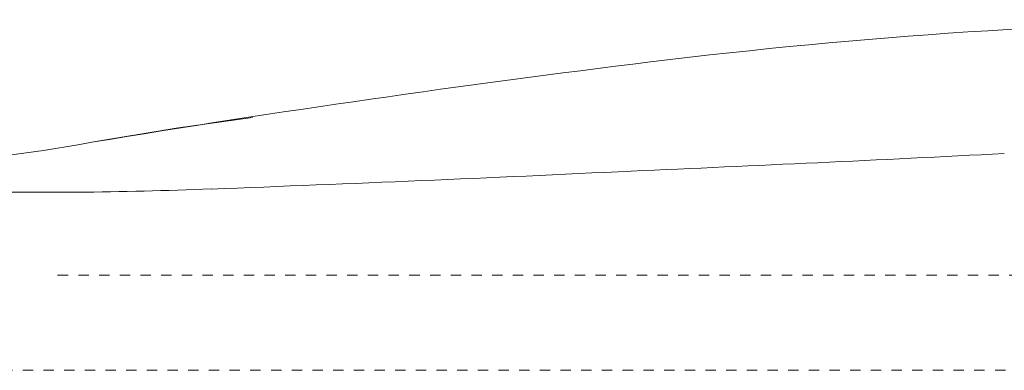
# Model space of a CAD drawing. Header units: millimetres. Extents: x 5694 to 11107, y -2849 to 7544.
# Tile 13 of 17: x 6699 to 6984, y 1674 to 1775. Entities that reach past the tile are written whole.
import ezdxf

# ---------------------------------------------------------------- set-up
doc = ezdxf.new("R2010")
doc.units = ezdxf.units.MM
doc.linetypes.add('Dash', pattern=[6, 3, -3])
doc.layers.add('A-ANNO-DIMS', color=7, linetype='Dash', lineweight=9, true_color=0xd2d2d2)
doc.layers.add('E-LITE-EQPM', color=7, linetype='Continuous', lineweight=20)

# ---------------------------------------------------------------- blocks, each defined once
blk = doc.blocks.new('33341 - 33341 GRID White ceiling fan with DC motor-556172-Alzado_PDF')
at = {"layer": 'E-LITE-EQPM'}
blk.add_line((6715.18, 1725.31), (6715.83, 1725.31), dxfattribs=at)
at = {"layer": 'E-LITE-EQPM', "flags": 128}
blk.add_lwpolyline([(6719.55, 1739.81), (6743.97, 1743.94), (6766.13, 1747.02)], dxfattribs=at)

msp = doc.modelspace()

# ---------------------------------------------------------------- linework, layer by layer
at = {"layer": 'A-ANNO-DIMS'}
for p, q in [((6709.61, 1701.28), (7269.61, 1701.28)), ((6669.49, 1673.71), (7349.49, 1673.71))]:
    msp.add_line(p, q, dxfattribs=at)
at = {"layer": 'E-LITE-EQPM'}
msp.add_line((6593.98, 1725.31), (6715.18, 1725.31), dxfattribs=at)
for centre, radius, start, end in [((7083.58, 113.88), 1661.54, 90.6023, 96.98505), ((7361.8, -2156.92), 3949.32, 96.98505, 99.35913), ((6646.01, 2129.67), 396.71, 272.4266, 280.6826), ((6360.34, 13843.8), 12123.31, 272.437577, 272.949679), ((6324.28, 13257.82), 11539.57, 272.13497, 272.740185), ((6697.45, 3247.84), 1522.62, 270.66743, 272.13497)]:
    msp.add_arc(centre, radius, start, end, dxfattribs=at)

# ---------------------------------------------------------------- block references
msp.add_blockref('33341 - 33341 GRID White ceiling fan with DC motor-556172-Alzado_PDF', (0, 0), dxfattribs=at)

doc.saveas('drawing.dxf')
